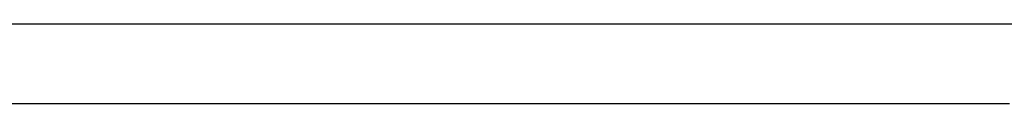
# Model space of a CAD drawing. Extents: x 668 to 3164, y 1007 to 2724.
# Tile 105 of 152: x 2997.62 to 3010.01, y 1812.1 to 1813.1. Entities that reach past the tile are written whole.
import ezdxf

# ---------------------------------------------------------------- set-up
doc = ezdxf.new("R2010")
doc.units = 0
doc.layers.add('KF_GRAVIS_12_REAR', color=7, linetype='CONTINUOUS')

# ---------------------------------------------------------------- blocks, each defined once
blk = doc.blocks.new('KF_GRAVIS_12_REAR')
at = {"layer": 'KF_GRAVIS_12_REAR'}
blk.add_line((26.58125, -440), (-28.56798, -440), dxfattribs=at)
blk.add_polyline3d([(-11.3598, -441, 0), (-11.5732, -441, 0), (-11.7866, -441, 0), (-11.9999, -441, 0), (-12.2131, -441, 0), (-12.4263, -441, 0), (-12.6393, -441, 0), (-12.8522, -441, 0), (-13.0651, -441, 0), (-13.2779, -441, 0), (-13.4905, -441, 0), (-13.7031, -441, 0), (-13.9156, -441, 0), (-14.128, -441, 0), (-14.3403, -441, 0), (-14.5525, -441, 0), (-14.7647, -441, 0), (-14.9767, -441, 0), (-15.1886, -441, 0), (-15.4005, -441, 0), (-15.6122, -441, 0), (-15.8239, -441, 0), (-16.0354, -441, 0), (-16.2469, -441, 0), (-16.4583, -441, 0), (-16.6695, -441, 0), (-16.8807, -441, 0), (-17.0918, -441, 0), (-17.3028, -441, 0), (-17.5137, -441, 0), (-17.7245, -441, 0), (-17.9352, -441, 0), (-18.1457, -441, 0), (-18.3562, -441, 0), (-18.5666, -441, 0), (-18.7769, -441, 0), (-18.9871, -441, 0), (-19.1972, -441, 0), (-19.4072, -441, 0), (-19.6171, -441, 0), (-19.8269, -441, 0), (-20.0366, -441, 0), (-20.2461, -441, 0), (-20.4556, -441, 0), (-20.665, -441, 0), (-20.8743, -441, 0), (-21.0834, -441, 0), (-21.2925, -441, 0), (-21.5015, -441, 0), (-21.7103, -441, 0), (-21.9191, -441, 0), (-22.1277, -441, 0), (-22.3363, -441, 0), (-22.5447, -441, 0), (-22.753, -441, 0), (-22.9613, -441, 0), (-23.1694, -441, 0), (-23.3774, -441, 0), (-23.5853, -441, 0), (-23.7931, -441, 0), (-24.0007, -441, 0)], dxfattribs=at)

msp = doc.modelspace()

# ---------------------------------------------------------------- block references
at = {"layer": 'KF_GRAVIS_12_REAR'}
msp.add_blockref('KF_GRAVIS_12_REAR', (3021.439, 2253.101), dxfattribs=at)

doc.saveas('drawing.dxf')
